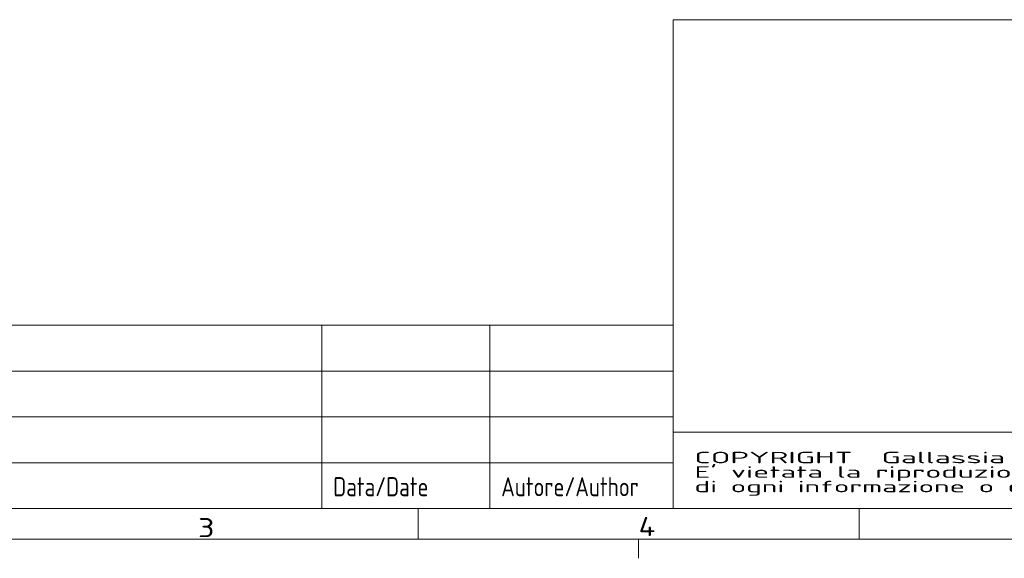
# Model space of a CAD drawing. Extents: x 0 to 420, y 0 to 297.
# Tile 4 of 14: x 129 to 258, y 0 to 70. Entities that reach past the tile are written whole.
import ezdxf
from ezdxf.enums import TextEntityAlignment as Align

# ---------------------------------------------------------------- set-up
doc = ezdxf.new("R2010")
doc.units = 0
doc.layers.get('0').update_dxf_attribs({"lineweight": 13})
doc.layers.add('1', color=7, linetype='Continuous', lineweight=13)
doc.layers.add('10', color=7, linetype='Continuous', lineweight=13)
doc.styles.get("Standard").update_dxf_attribs({"font": 'isocp.shx'})

# ---------------------------------------------------------------- blocks, each defined once
blk = doc.blocks.new('BLOCK116')
at = {"layer": '10', "color": 7, "lineweight": 5}
blk.add_text('3', height=2.5, dxfattribs=at).set_placement((152.29, 2.76), (154.45, 2.76), align=Align.FIT)
blk = doc.blocks.new('BLOCK117')
at = {"layer": '10', "color": 7, "lineweight": 5}
blk.add_text('4', height=2.5, dxfattribs=at).set_placement((210, 2.91), (212.17, 2.91), align=Align.FIT)
blk = doc.blocks.new('BLOCK131')
at = {"layer": '1', "color": 7, "lineweight": 5, "width": 1.35}
for s, p, p2 in [('COPYRIGHT  Gallassia S.p.a. - Tutti i diritti di proprietà industriale ed intellettuale riservati', (217.31, 12.44), (390.17, 12.44)), ("E' vietata la riproduzione, rivelazione, diffusione e utilizzazione, anche parziale, di questo documento e", (217.31, 10.54), (406.21, 10.54)), ('di ogni informazione o dato in esso contenuti non espressamente autorizzati sa Galassia S.p.a.', (217.31, 8.64), (384.82, 8.64))]:
    blk.add_text(s, height=1.5, dxfattribs=at).set_placement(p, p2, align=Align.FIT)
blk = doc.blocks.new('BLOCK134')
at = {"layer": '1', "color": 7, "lineweight": 5, "width": 0.63}
blk.add_text('Autore/Author', height=2.5, dxfattribs=at).set_placement((192, 8.12), (210.01, 8.12), align=Align.FIT)
blk = doc.blocks.new('BLOCK135')
at = {"layer": '1', "color": 7, "lineweight": 5, "width": 0.63}
blk.add_text('Data/Date', height=2.5, dxfattribs=at).set_placement((170, 8.12), (182.47, 8.12), align=Align.FIT)

msp = doc.modelspace()

# ---------------------------------------------------------------- linework, layer by layer
at = {"color": 7, "lineweight": 5}
for p, q in [((6.5, 6.5), (413.5, 6.5)), ((253.7684, 2.5), (216.5, 2.5))]:
    msp.add_line(p, q, dxfattribs=at)
at = {"layer": '1', "color": 7, "lineweight": 5}
for p, q in [((214.5, 70.4987), (214.5, 6.5)), ((413.5, 70.4987), (214.5, 70.4987)), ((13.5045, 30.5), (214.5, 30.5)), ((168.5045, 6.5), (168.5045, 30.5)), ((190.5045, 6.5), (190.5045, 30.5)), ((214.5, 24.5), (13.5045, 24.5)), ((214.5, 18.5), (13.5045, 18.5)), ((214.5, 16.4999), (413.5, 16.4999)), ((214.5, 12.5), (13.5045, 12.5)), ((214.5, 6.5), (413.5, 6.5))]:
    msp.add_line(p, q, dxfattribs=at)
at = {"layer": '10', "color": 7, "lineweight": 5, "ltscale": 0.1}
for p, q in [((181.1429, 2.5), (181.1429, 6.5)), ((238.8571, 2.5), (238.8571, 6.5))]:
    msp.add_line(p, q, dxfattribs=at)
at = {"layer": '10', "color": 7, "lineweight": 5}
msp.add_line((417.5, 2.5), (2.5, 2.5), dxfattribs=at)
at = {"layer": '10', "color": 7, "lineweight": 5, "ltscale": 0.0625}
msp.add_line((210, 0), (210, 2.5), dxfattribs=at)

# ---------------------------------------------------------------- block references
at = {"layer": '1', "lineweight": 0}
for name in ['BLOCK131', 'BLOCK135', 'BLOCK134']:
    msp.add_blockref(name, (0, 0), dxfattribs=at)
at = {"layer": '10', "lineweight": 0}
for name in ['BLOCK116', 'BLOCK117']:
    msp.add_blockref(name, (0, 0), dxfattribs=at)

doc.saveas('drawing.dxf')
